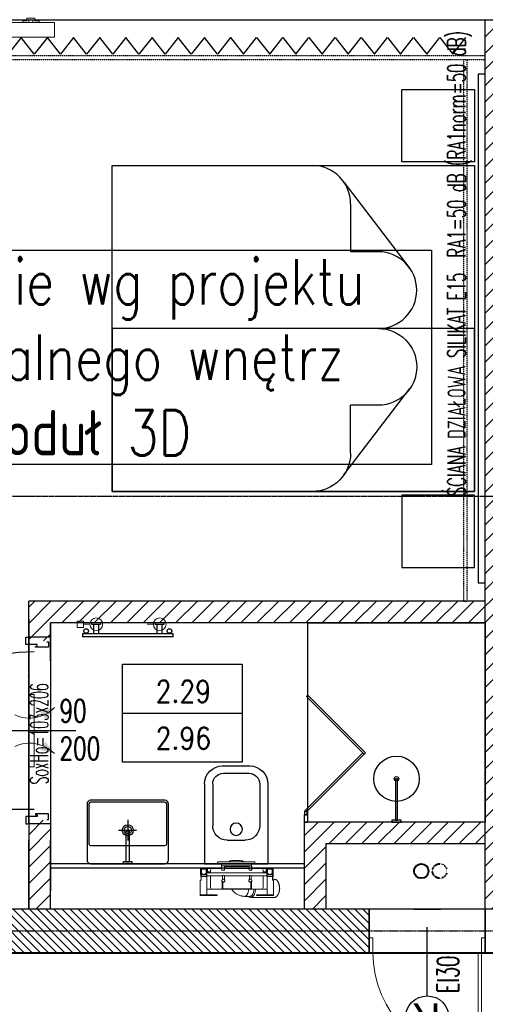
# Model space of a CAD drawing. Header units: millimetres. Extents: x 69081 to 158617, y -37521 to -9534.
# Tile 146 of 256: x 113215 to 113472, y -20404 to -19861. Entities that reach past the tile are written whole.
import ezdxf
from ezdxf.enums import TextEntityAlignment as Align

# ---------------------------------------------------------------- set-up
doc = ezdxf.new("R2010")
doc.units = ezdxf.units.MM
for name, pattern in [('DASHED', [0.75, 0.5, -0.25]), ('DO', [0.8, 0.6, -0.1, 0, -0.1]), ('DP', [0.5, 0.3, -0.2]), ('KRESKOWA-SREDNIA', [0.2, 0.12, -0.08]), ('MP', [0.25, 0.15, -0.1])]:
    doc.linetypes.add(name, pattern=pattern)
for name, color, linetype in [('0_oświetlenie', 7, 'Continuous'), ('_A-opisy', 51, 'Continuous'), ('A-----SZ', 8, 'Continuous'), ('A-ARM', 8, 'Continuous'), ('A-MEB', 8, 'Continuous'), ('A-OKN', 3, 'Continuous'), ('A-OSI', 8, 'DO'), ('A-SCI', 7, 'Continuous'), ('A_GSA_GK', 2, 'Continuous'), ('AM DRZIW WEWN', 1, 'Continuous'), ('BA_ARM', 8, 'Continuous'), ('BA_drz', 7, 'Continuous'), ('BA_lpm', 1, 'MP'), ('BA_wig', 3, 'Continuous'), ('F-BIL', 1, 'Continuous'), ('F-BIL-OP', 3, 'Continuous'), ('F-BIL-TA', 1, 'Continuous'), ('JS_p.poż.', 240, 'Continuous'), ('JS_PODCIĄGI', 1, 'DP'), ('porta', 8, 'Continuous'), ('R-----OP', 1, 'Continuous'), ('R-----WY', 1, 'Continuous')]:
    doc.layers.add(name, color=color, linetype=linetype)
for name, color, linetype, lineweight in [('_A-stolarka', 72, 'Continuous', 9), ('_A-ściany', 141, 'Continuous', 35), ('A-DRZ-SY', 7, 'Continuous', 25), ('DRZWI', 3, 'Continuous', 20), ('IS_Grzejnik', 15, 'Continuous', 5), ('IS_Pion1', 7, 'Continuous', 5), ('IS_Zawór1', 15, 'Continuous', 5), ('SB_OTWORY DRZWI', 1, 'Continuous', 9)]:
    doc.layers.add(name, color=color, linetype=linetype, lineweight=lineweight)
doc.layers.add('IS_Działka (powrotna)', color=5, linetype='DASHED', lineweight=40, true_color=0x0000ff)
doc.layers.get('R-----WY').off()
doc.styles.add('Opisowy', font='arial.ttf')
doc.styles.add('ROMANS', font='romans.shx', dxfattribs={"height": 1})
doc.styles.add('SIMPLEX', font='simplex', dxfattribs={"width": 0.85})
doc.styles.add('WYM--ROMANSSHX-08', font='ROMANS.SHX', dxfattribs={"width": 0.8})

# ---------------------------------------------------------------- blocks, each defined once
blk = doc.blocks.new('A$C19277BFE')
at = {"layer": 'A-MEB', "linetype": 'Continuous'}
for p, q in [((53.01, 90), (200, 90)), ((200, 90), (200, 0)), ((72.04, 9.16), (35.57, 56.81)), ((200, 0), (89.48, 0))]:
    blk.add_line(p, q, dxfattribs=at)
at = {"layer": 'A-MEB'}
for p in [(53.01, 47.65), (68.3, 21.18)]:
    blk.add_line(p, (68.3, 47.65), dxfattribs=at)
at = {"layer": 'A-MEB', "linetype": 'Continuous'}
blk.add_lwpolyline([(94.24, 0), (0, 0), (0, 90), (56.12, 90)], dxfattribs=at)
for centre, start in [((53.01, 68.82), 90), ((89.48, 21.18), 180)]:
    blk.add_arc(centre, 21.18, start, 270, dxfattribs=at)
blk = doc.blocks.new('stelaż kibel')
at = {"layer": 'BA_ARM', "lineweight": 0}
for p, q in [((-22.85, 19.54), (-23.06, 19.23)), ((-8.04, 20.61), (-21.23, 20.61)), ((-20.64, 19.5), (-20.64, 19.1)), ((-20.64, 19.5), (-11.14, 19.5)), ((-20.64, 19.1), (-11.14, 19.1)), ((-20.49, 11.1), (-20.49, 19.1)), ((-16.99, 9.1), (-16.99, 19.1)), ((-11.14, 19.5), (-11.14, 19.1)), ((-4.56, 20.01), (-7.53, 20.01)), ((10.46, 19.5), (10.46, 19.1)), ((10.46, 19.5), (19.96, 19.5)), ((10.46, 19.1), (19.96, 19.1)), ((16.31, 9.1), (16.31, 19.1)), ((19.81, 11.1), (19.81, 19.1)), ((19.96, 19.5), (19.96, 19.1)), ((-23.06, 12), (-22.85, 11.68)), ((-20.09, 11.1), (-20.49, 11.1)), ((-20.09, 9.1), (-20.09, 11.1)), ((-16.99, 16.1), (-15.84, 16.1)), ((-13.84, 16.1), (-15.84, 16.1)), ((-14.84, 8.6), (-14.84, 15.1)), ((-13.84, 16.1), (-7.94, 16.1)), ((-8.44, 15.6), (-8.44, 11.9)), ((-8.44, 11.9), (-8.41, 11.9)), ((-8.27, 11.9), (-8.14, 11.9)), ((-8.14, 12.11), (-8.14, 15.8)), ((-8.14, 15.8), (7.46, 15.8)), ((-8.14, 11.9), (-8.14, 11.99)), ((7.26, 16.1), (-7.94, 16.1)), ((7.26, 16.1), (13.16, 16.1)), ((7.46, 15.8), (7.46, 12.11)), ((7.46, 11.99), (7.46, 11.9)), ((7.46, 11.9), (7.59, 11.9)), ((7.73, 11.9), (7.76, 11.9)), ((7.76, 11.9), (7.76, 15.6)), ((15.16, 16.1), (13.16, 16.1)), ((14.16, 15.1), (14.16, 8.6)), ((15.16, 16.1), (16.31, 16.1)), ((19.41, 11.1), (19.81, 11.1)), ((19.41, 9.1), (19.41, 11.1)), ((-21.23, 10.61), (-20.09, 10.61)), ((-20.09, 9.35), (-20.37, 9.35)), ((-20.37, 9.35), (-20.37, 4.55)), ((-20.34, 8.1), (-20.34, 4.6)), ((-16.84, 8.1), (-20.34, 8.1)), ((-16.99, 7.95), (-20.19, 7.95)), ((-20.19, 7.95), (-20.19, 4.75)), ((-20.09, 9.1), (-16.99, 9.1)), ((-20.09, 9.1), (-20.09, 8.1)), ((-19.04, 7.8), (-20.04, 7.8)), ((-20.04, 7.8), (-20.04, 4.8)), ((-19.84, 5), (-19.84, 7.6)), ((-19.84, 7.6), (-19.04, 7.6)), ((-19.04, 7.6), (-19.04, 7.8)), ((-17.04, 7.8), (-18.04, 7.8)), ((-18.04, 7.8), (-18.04, 7.6)), ((-18.04, 7.6), (-17.24, 7.6)), ((-17.24, 7.6), (-17.24, 5)), ((-17.09, 9.1), (-17.09, 8.1)), ((-17.04, 4.8), (-17.04, 7.8)), ((-16.99, 4.75), (-16.99, 7.95)), ((-16.84, 8.6), (-16.84, 8.1)), ((-8.24, 8.6), (-16.84, 8.6)), ((-16.84, 4.6), (-16.84, 8.1)), ((16.16, 7), (-16.84, 7)), ((-14.84, 6.4), (-16.84, 6.4)), ((-16.54, 6.4), (-16.54, 4.6)), ((-14.84, 5.6), (-14.84, 7)), ((-7.14, 5.5), (-8.64, 5.5)), ((-8.64, 5.5), (-8.64, 4.6)), ((-8.37, 5.5), (-8.37, 2.47)), ((-8.24, 10.29), (-8.24, 8.5)), ((-8.24, 8.5), (-7.24, 8.5)), ((-7.24, 8.5), (-7.24, 10.29)), ((6.56, 8.6), (-7.24, 8.6)), ((-7.14, 4.6), (-7.14, 5.5)), ((7.96, 5.5), (6.46, 5.5)), ((6.46, 4.6), (6.46, 5.5)), ((6.56, 8.5), (6.56, 10.29)), ((7.56, 8.5), (6.56, 8.5)), ((7.56, 10.29), (7.56, 8.5)), ((16.16, 8.6), (7.56, 8.6)), ((7.96, 5.5), (7.96, 4.6)), ((14.16, 7), (14.16, 5.6)), ((16.16, 6.4), (14.16, 6.4)), ((15.86, 4.6), (15.86, 6.4)), ((16.16, 8.6), (16.16, 8.1)), ((16.16, 8.1), (16.16, 4.6)), ((19.66, 8.1), (16.16, 8.1)), ((19.41, 9.1), (16.31, 9.1)), ((16.31, 7.95), (16.31, 4.75)), ((19.51, 7.95), (16.31, 7.95)), ((17.36, 7.8), (16.36, 7.8)), ((16.36, 7.8), (16.36, 4.8)), ((16.41, 9.1), (16.41, 8.1)), ((16.56, 5), (16.56, 7.6)), ((16.56, 7.6), (17.36, 7.6)), ((17.36, 7.6), (17.36, 7.8)), ((18.36, 7.8), (18.36, 7.6)), ((19.36, 7.8), (18.36, 7.8)), ((18.36, 7.6), (19.16, 7.6)), ((19.16, 7.6), (19.16, 5)), ((19.36, 4.8), (19.36, 7.8)), ((19.56, 9.4), (19.41, 9.4)), ((19.41, 9.1), (19.41, 8.1)), ((19.66, 8.15), (19.41, 8.4)), ((19.41, 8.4), (19.41, 8.1)), ((19.51, 4.75), (19.51, 7.95)), ((19.56, 8.25), (19.56, 9.4)), ((19.66, 8.1), (19.66, 8.15)), ((19.66, 4.6), (19.66, 8.1)), ((-20.37, 4.55), (-10.87, 4.55)), ((-20.34, 4.6), (-16.84, 4.6)), ((-20.19, 4.75), (-16.99, 4.75)), ((-20.04, 4.8), (-17.04, 4.8)), ((-17.24, 5), (-19.84, 5)), ((-16.54, 4.6), (-16.84, 4.6)), ((-13.84, 4.6), (-16.54, 4.6)), ((-8.64, 4.6), (-13.84, 4.6)), ((-10.87, 4.55), (-10.87, 4.6)), ((-10.29, 2), (-10.29, 1.2)), ((-10.25, 2), (-10.29, 2)), ((-10.25, 2), (-9.45, 2)), ((-10.05, 1), (-10.09, 1)), ((-9.45, 1), (-10.05, 1)), ((9.45, 2), (-9.45, 2)), ((9.45, 1), (-9.45, 1)), ((-8.64, 4.6), (-8.37, 4.6)), ((-8.64, 3.6), (-8.64, 4.6)), ((-8.37, 3.6), (-8.64, 3.6)), ((-8.37, 2.47), (-8.32, 2.42)), ((-8.37, 2.47), (-8.32, 2.47)), ((-8.34, 2.43), (-8.34, 2)), ((-8.31, 3.1), (-8.32, 3.1)), ((-8.31, 3.1), (-8.01, 3.1)), ((8.01, 3.1), (-8.01, 3.1)), ((-7.14, 3.6), (-7.14, 4.6)), ((6.46, 4.6), (-7.14, 4.6)), ((6.46, 3.6), (-7.14, 3.6)), ((-6.37, 3.1), (-6.37, 3.6)), ((-4.77, 3.6), (-4.77, 3.3)), ((-4.77, 3.3), (-4.77, 3.1)), ((-4.77, 3.3), (4.83, 3.3)), ((-4.77, 3.3), (4.83, 3.3)), ((-2.14, 0.3), (-2.21, 0.3)), ((-2.11, 0.3), (-2.14, 0.3)), ((2.18, 0.3), (-2.11, 0.3)), ((2.2, 0.3), (2.18, 0.3)), ((2.27, 0.3), (2.2, 0.3)), ((4.83, 3.3), (4.83, 3.6)), ((4.83, 3.1), (4.83, 3.3)), ((6.21, 3.6), (6.21, 3.1)), ((6.46, 3.6), (6.46, 4.6)), ((13.16, 4.6), (7.96, 4.6)), ((8.01, 3.1), (8.14, 3.1)), ((8.14, 3.1), (8.14, 2)), ((8.14, 3.1), (8.19, 3.1)), ((8.19, 3.1), (8.19, 2)), ((8.19, 2.35), (8.21, 2.37)), ((8.19, 2.37), (8.21, 2.37)), ((8.21, 2.37), (8.21, 4.6)), ((9.45, 2), (10.25, 2)), ((10.05, 1), (9.45, 1)), ((10.25, 2), (10.25, 1.2)), ((15.86, 4.6), (13.16, 4.6)), ((16.16, 4.6), (15.86, 4.6)), ((16.16, 4.6), (19.66, 4.6)), ((16.31, 4.75), (19.51, 4.75)), ((16.36, 4.8), (19.36, 4.8)), ((19.16, 5), (16.56, 5))]:
    blk.add_line(p, q, dxfattribs=at)
at = {"layer": 'BA_ARM', "lineweight": 0, "flags": 128}
for points in [[(-23.06, 12), (-23.12, 12.09), (-23.28, 12.36), (-23.42, 12.66), (-23.55, 12.97), (-23.66, 13.31), (-23.76, 13.67), (-23.84, 14.04), (-23.9, 14.42), (-23.95, 14.81), (-23.98, 15.21), (-23.99, 15.61), (-23.98, 16.01), (-23.95, 16.41), (-23.9, 16.8), (-23.84, 17.19), (-23.76, 17.56), (-23.66, 17.91), (-23.55, 18.25), (-23.42, 18.57), (-23.28, 18.87), (-23.12, 19.14), (-23.06, 19.23)], [(-21.23, 20.61), (-21.45, 20.59), (-21.67, 20.54), (-21.88, 20.46), (-22.09, 20.33), (-22.3, 20.18), (-22.5, 19.99), (-22.68, 19.78), (-22.86, 19.53), (-23.03, 19.26), (-23.18, 18.96), (-23.32, 18.64), (-23.45, 18.29), (-23.56, 17.93), (-23.65, 17.55), (-23.73, 17.16), (-23.79, 16.75), (-23.83, 16.34), (-23.85, 15.93), (-23.86, 15.51), (-23.84, 15.09), (-23.81, 14.68), (-23.76, 14.27), (-23.69, 13.87), (-23.61, 13.48), (-23.51, 13.11), (-23.39, 12.76), (-23.25, 12.43), (-23.11, 12.11), (-22.95, 11.83), (-22.77, 11.57), (-22.59, 11.34), (-22.4, 11.13), (-22.2, 10.96), (-21.99, 10.83), (-21.78, 10.72), (-21.56, 10.65), (-21.34, 10.62), (-21.23, 10.61)], [(-10.66, 16.1), (-10.64, 16.34), (-10.6, 16.75), (-10.54, 17.16), (-10.47, 17.55), (-10.37, 17.93), (-10.26, 18.29), (-10.14, 18.64), (-10, 18.96), (-9.84, 19.26), (-9.68, 19.53), (-9.5, 19.78), (-9.31, 19.99), (-9.11, 20.18), (-8.91, 20.33), (-8.7, 20.46), (-8.48, 20.54), (-8.26, 20.59), (-8.04, 20.61)], [(-9.83, 16.1), (-9.81, 16.4), (-9.76, 16.78), (-9.7, 17.16), (-9.62, 17.52), (-9.52, 17.87), (-9.41, 18.2), (-9.28, 18.51), (-9.13, 18.79), (-8.98, 19.05), (-8.81, 19.28), (-8.63, 19.49), (-8.44, 19.66), (-8.25, 19.8), (-8.05, 19.9), (-7.84, 19.97), (-7.64, 20.01), (-7.53, 20.01)], [(-6.86, 16.1), (-6.83, 16.4), (-6.79, 16.78), (-6.72, 17.16), (-6.64, 17.52), (-6.54, 17.87), (-6.43, 18.2), (-6.3, 18.51), (-6.16, 18.79), (-6, 19.05), (-5.83, 19.28), (-5.65, 19.49), (-5.47, 19.66), (-5.27, 19.8), (-5.07, 19.9), (-4.87, 19.97), (-4.66, 20.01), (-4.55, 20.01)], [(2.46, 16.1), (2.18, 16.51), (1.84, 16.94), (1.54, 17.29), (1.26, 17.57), (0.8, 17.99), (0.27, 18.42), (-0.36, 18.83), (-1.08, 19.22), (-1.57, 19.43), (-2.05, 19.61), (-2.47, 19.73), (-2.64, 19.78), (-2.84, 19.82), (-3.14, 19.88), (-3.54, 19.95), (-4.04, 20), (-4.55, 20.01)], [(2.2, 0.3), (2.23, 0.3), (2.25, 0.3)]]:
    blk.add_lwpolyline(points, dxfattribs=at)
at = {"layer": 'BA_ARM', "lineweight": 0}
for centre, radius, start, end in [((-8.13, 18.84), 1.78, 41.3776, 87.2916), ((-13.84, 15.1), 1, 90, 180), ((-7.74, 11.3), 0.9, 138.1897, 242.734), ((-7.74, 11.3), 0.8, 131.4096, 120), ((-7.94, 15.6), 0.5, 90, 180), ((-7.74, 11.3), 0.9, 297.266, 116.3878), ((7.06, 11.3), 0.9, 63.6122, 242.734), ((7.06, 11.3), 0.8, 60, 48.5904), ((7.26, 15.6), 0.5, 0, 90), ((7.06, 11.3), 0.9, 297.266, 41.8103), ((13.16, 15.1), 1, 0, 90), ((-13.84, 5.6), 1, 180, 270), ((-7.94, 10.29), 0.3, 135.0482, 180), ((-7.54, 10.29), 0.3, 0, 44.9518), ((6.86, 10.29), 0.3, 135.0482, 180), ((7.26, 10.29), 0.3, 0, 44.9518), ((13.16, 5.6), 1, 270, 0), ((-10.09, 1.2), 0.2, 179.9998, 269.9999), ((-2.21, 4.3), 4, 235.5885, 270), ((-2.17, 3.71), 3.41, 232.6467, 270.5225), ((-2.15, 3.69), 3.39, 232.5127, 270.557), ((2.21, 3.71), 3.41, 269.4571, 307.3947), ((2.27, 4.3), 4, 270, 270.6505), ((2.27, 4.3), 4, 273.5283, 304.4115), ((2.45, 3.34), 2.99, 281.7106, 308.4469), ((10.05, 1.2), 0.2, 269.9998, 0.0006)]:
    blk.add_arc(centre, radius, start, end, dxfattribs=at)
blk = doc.blocks.new('wc')
at = {"layer": 'A-MEB', "ltscale": 50}
for p, q in [((720768.2, -74493.99), (720812.2, -74493.99)), ((720812.2, -74493.99), (720812.2, -74528.99)), ((720768.2, -74498.49), (720791.2, -74498.49)), ((720758.2, -74503.99), (720758.2, -74518.99)), ((720762.2, -74504.49), (720762.2, -74518.49)), ((720799.2, -74506.49), (720799.2, -74516.49)), ((720768.2, -74524.49), (720791.2, -74524.49)), ((720768.2, -74528.99), (720812.2, -74528.99))]:
    blk.add_line(p, q, dxfattribs=at)
blk.add_circle((720793.17, -74511.49), 3.43, dxfattribs=at)
for centre, radius, start, end in [((720768.2, -74503.99), 10, 90, 180), ((720768.2, -74504.49), 6, 90, 180), ((720791.2, -74506.49), 8, 0, 90), ((720768.2, -74518.99), 10, 180, 270), ((720768.2, -74518.49), 6, 180, 270), ((720791.2, -74516.49), 8, 270, 360)]:
    blk.add_arc(centre, radius, start, end, dxfattribs=at)
blk = doc.blocks.new('A$C231E5E2F')
blk.add_blockref('wc', (-720758.2, 74528.99))
blk = doc.blocks.new('grzejnik drabinka')
at = {"layer": 'BA_ARM'}
for p, q in [((0, -0.8), (0, 0)), ((5, 0), (5, -0.8)), ((35, 0), (35, -0.8)), ((40, 0), (40, -0.8)), ((1, -5.8), (1, -0.8)), ((4, -0.8), (4, -5.8)), ((36, -5.8), (36, -0.8)), ((39, -0.8), (39, -5.8)), ((45, -5.8), (-5, -5.8)), ((-5, -7.8), (45, -7.8))]:
    blk.add_line(p, q, dxfattribs=at)
for points in [[(0, 0), (0, 0), (0.06, 0), (0.31, 0), (0.71, 0), (1.24, 0), (1.85, 0), (2.5, 0), (3.15, 0), (3.76, 0), (4.29, 0), (4.69, 0), (4.94, 0), (5, 0), (5, 0)], [(35, 0), (35, 0), (35.06, 0), (35.31, 0), (35.71, 0), (36.24, 0), (36.85, 0), (37.5, 0), (38.15, 0), (38.76, 0), (39.29, 0), (39.69, 0), (39.94, 0), (40, 0), (40, 0)], [(-1.75, -4.55), (-1.75, -4.44), (-1.78, -4.22), (-1.9, -3.92), (-2.11, -3.66), (-2.37, -3.46), (-2.67, -3.33), (-3, -3.29), (-3.33, -3.33), (-3.63, -3.46), (-3.89, -3.66), (-4.1, -3.92), (-4.22, -4.22), (-4.25, -4.44), (-4.25, -4.55)], [(-4.25, -4.55), (-4.25, -4.66), (-4.22, -4.88), (-4.1, -5.18), (-3.89, -5.44), (-3.63, -5.64), (-3.33, -5.77), (-3, -5.81), (-2.67, -5.77), (-2.37, -5.64), (-2.11, -5.44), (-1.9, -5.18), (-1.78, -4.88), (-1.75, -4.66), (-1.75, -4.55)], [(5, -0.8), (5, -0.8), (4.94, -0.8), (4.69, -0.8), (4.29, -0.8), (3.76, -0.8), (3.15, -0.8), (2.5, -0.8), (1.85, -0.8), (1.24, -0.8), (0.71, -0.8), (0.31, -0.8), (0.06, -0.8), (0, -0.8), (0, -0.8)], [(40, -0.8), (40, -0.8), (39.94, -0.8), (39.69, -0.8), (39.29, -0.8), (38.76, -0.8), (38.15, -0.8), (37.5, -0.8), (36.85, -0.8), (36.24, -0.8), (35.71, -0.8), (35.31, -0.8), (35.06, -0.8), (35, -0.8), (35, -0.8)], [(44.25, -4.55), (44.25, -4.44), (44.22, -4.22), (44.1, -3.92), (43.89, -3.66), (43.63, -3.46), (43.33, -3.33), (43, -3.29), (42.67, -3.33), (42.37, -3.46), (42.11, -3.66), (41.9, -3.92), (41.78, -4.22), (41.75, -4.44), (41.75, -4.55)], [(41.75, -4.55), (41.75, -4.66), (41.78, -4.88), (41.9, -5.18), (42.11, -5.44), (42.37, -5.64), (42.67, -5.77), (43, -5.81), (43.33, -5.77), (43.63, -5.64), (43.89, -5.44), (44.1, -5.18), (44.22, -4.88), (44.25, -4.66), (44.25, -4.55)], [(-5, -5.8), (-5, -5.8), (-5, -5.8), (-5, -5.8)], [(-5, -5.8), (-5, -5.8), (-5, -5.8), (-5, -5.8)], [(-5, -5.8), (-5, -5.8), (-5, -5.8), (-5, -5.8)], [(-5, -5.8), (-5, -5.8), (-5, -5.8), (-5, -5.8)], [(-5, -5.8), (-5, -5.8), (-5, -5.8), (-5, -5.8)], [(-5, -5.8), (-5, -5.8), (-5, -5.8), (-5, -5.8)], [(-5, -5.8), (-5, -5.8), (-5, -5.8), (-5, -5.8)], [(-5, -5.8), (-5, -5.8), (-5, -5.8), (-5, -5.8)], [(-5, -5.8), (-5, -5.8), (-5, -5.8), (-5, -5.8)], [(-5, -7.8), (-5, -7.8), (-5, -7.78), (-5, -7.68), (-5, -7.52), (-5, -7.31), (-5, -7.06), (-5, -6.8), (-5, -6.54), (-5, -6.29), (-5, -6.08), (-5, -5.92), (-5, -5.82), (-5, -5.8), (-5, -5.8)], [(-5, -5.8), (-5, -5.8), (-5, -5.8), (-5, -5.8)], [(-5, -5.8), (-5, -5.8), (-5, -5.8), (-5, -5.8)], [(-5, -5.8), (-5, -5.8), (-5, -5.8), (-5, -5.8)], [(-5, -5.8), (-5, -5.8), (-5, -5.8), (-5, -5.8)], [(-5, -5.8), (-5, -5.8), (-5, -5.8), (-5, -5.8)], [(-5, -5.8), (-5, -5.8), (-5, -5.8), (-5, -5.8)], [(-5, -5.8), (-5, -5.8), (-5, -5.8), (-5, -5.8)], [(-5, -5.8), (-5, -5.8), (-5, -5.8), (-5, -5.8)], [(-5, -5.8), (-5, -5.8), (-5, -5.8), (-5, -5.8)], [(-5, -5.8), (-5, -5.8), (-5, -5.8), (-5, -5.8)], [(-5, -5.8), (-5, -5.8), (-5, -5.8), (-5, -5.8)], [(-5, -5.8), (-5, -5.8), (-5, -5.8), (-5, -5.8)], [(-5, -5.8), (-5, -5.8), (-5, -5.8), (-5, -5.8)], [(-5, -5.8), (-5, -5.8), (-5, -5.8), (-5, -5.8)], [(-5, -5.8), (-5, -5.8), (-5, -5.8), (-5, -5.8)], [(-5, -5.8), (-5, -5.8), (-5, -5.8), (-5, -5.8)], [(-5, -5.8), (-5, -5.8), (-5, -5.8), (-5, -5.8)], [(-5, -5.8), (-5, -5.8), (-5, -5.8), (-5, -5.8)], [(-5, -5.8), (-5, -5.8), (-5, -5.8), (-5, -5.8)], [(-5, -7.8), (-5, -7.8), (-5, -7.8), (-5, -7.8)], [(-5, -7.8), (-5, -7.8), (-5, -7.8), (-5, -7.8)], [(-5, -7.8), (-5, -7.8), (-5, -7.8), (-5, -7.8)], [(-5, -7.8), (-5, -7.8), (-5, -7.8), (-5, -7.8)], [(-5, -7.8), (-5, -7.8), (-5, -7.8), (-5, -7.8)], [(-5, -7.8), (-5, -7.8), (-5, -7.8), (-5, -7.8)], [(-5, -7.8), (-5, -7.8), (-5, -7.8), (-5, -7.8)], [(-5, -7.8), (-5, -7.8), (-5, -7.8), (-5, -7.8)], [(-5, -7.8), (-5, -7.8), (-5, -7.8), (-5, -7.8)], [(-5, -7.8), (-5, -7.8), (-5, -7.8), (-5, -7.8)], [(-5, -7.8), (-5, -7.8), (-5, -7.8), (-5, -7.8)], [(-5, -7.8), (-5, -7.8), (-5, -7.8), (-5, -7.8)], [(-5, -7.8), (-5, -7.8), (-5, -7.8), (-5, -7.8)], [(-5, -7.8), (-5, -7.8), (-5, -7.8), (-5, -7.8)], [(-5, -7.8), (-5, -7.8), (-5, -7.8), (-5, -7.8)], [(-5, -7.8), (-5, -7.8), (-5, -7.8), (-5, -7.8)], [(-5, -7.8), (-5, -7.8), (-5, -7.8), (-5, -7.8)], [(-5, -7.8), (-5, -7.8), (-5, -7.8), (-5, -7.8)], [(-5, -7.8), (-5, -7.8), (-5, -7.8), (-5, -7.8)], [(-5, -7.8), (-5, -7.8), (-5, -7.8), (-5, -7.8)], [(-5, -7.8), (-5, -7.8), (-5, -7.8), (-5, -7.8)], [(-5, -7.8), (-5, -7.8), (-5, -7.8), (-5, -7.8)], [(-5, -7.8), (-5, -7.8), (-5, -7.8), (-5, -7.8)], [(-5, -7.8), (-5, -7.8), (-5, -7.8), (-5, -7.8)], [(-5, -7.8), (-5, -7.8), (-5, -7.8), (-5, -7.8)], [(-5, -7.8), (-5, -7.8), (-5, -7.8), (-5, -7.8)], [(-5, -7.8), (-5, -7.8), (-5, -7.8), (-5, -7.8)], [(-5, -7.8), (-5, -7.8), (-5, -7.8), (-5, -7.8)], [(45, -5.8), (45, -5.8), (45, -5.8), (45, -5.8)], [(45, -5.8), (45, -5.8), (45, -5.8), (45, -5.8)], [(45, -5.8), (45, -5.8), (45, -5.8), (45, -5.8)], [(45, -5.8), (45, -5.8), (45, -5.8), (45, -5.8)], [(45, -5.8), (45, -5.8), (45, -5.8), (45, -5.8)], [(45, -5.8), (45, -5.8), (45, -5.8), (45, -5.8)], [(45, -5.8), (45, -5.8), (45, -5.8), (45, -5.8)], [(45, -5.8), (45, -5.8), (45, -5.8), (45, -5.8)], [(45, -5.8), (45, -5.8), (45, -5.8), (45, -5.8)], [(45, -5.8), (45, -5.8), (45, -5.82), (45, -5.92), (45, -6.08), (45, -6.29), (45, -6.54), (45, -6.8), (45, -7.06), (45, -7.31), (45, -7.52), (45, -7.68), (45, -7.78), (45, -7.8), (45, -7.8)], [(45, -5.8), (45, -5.8), (45, -5.8), (45, -5.8)], [(45, -5.8), (45, -5.8), (45, -5.8), (45, -5.8)], [(45, -5.8), (45, -5.8), (45, -5.8), (45, -5.8)], [(45, -5.8), (45, -5.8), (45, -5.8), (45, -5.8)], [(45, -5.8), (45, -5.8), (45, -5.8), (45, -5.8)], [(45, -5.8), (45, -5.8), (45, -5.8), (45, -5.8)], [(45, -5.8), (45, -5.8), (45, -5.8), (45, -5.8)], [(45, -5.8), (45, -5.8), (45, -5.8), (45, -5.8)], [(45, -5.8), (45, -5.8), (45, -5.8), (45, -5.8)], [(45, -5.8), (45, -5.8), (45, -5.8), (45, -5.8)], [(45, -5.8), (45, -5.8), (45, -5.8), (45, -5.8)], [(45, -5.8), (45, -5.8), (45, -5.8), (45, -5.8)], [(45, -5.8), (45, -5.8), (45, -5.8), (45, -5.8)], [(45, -5.8), (45, -5.8), (45, -5.8), (45, -5.8)], [(45, -5.8), (45, -5.8), (45, -5.8), (45, -5.8)], [(45, -5.8), (45, -5.8), (45, -5.8), (45, -5.8)], [(45, -5.8), (45, -5.8), (45, -5.8), (45, -5.8)], [(45, -5.8), (45, -5.8), (45, -5.8), (45, -5.8)], [(45, -5.8), (45, -5.8), (45, -5.8), (45, -5.8)], [(45, -7.8), (45, -7.8), (45, -7.8), (45, -7.8)], [(45, -7.8), (45, -7.8), (45, -7.8), (45, -7.8)], [(45, -7.8), (45, -7.8), (45, -7.8), (45, -7.8)], [(45, -7.8), (45, -7.8), (45, -7.8), (45, -7.8)], [(45, -7.8), (45, -7.8), (45, -7.8), (45, -7.8)], [(45, -7.8), (45, -7.8), (45, -7.8), (45, -7.8)], [(45, -7.8), (45, -7.8), (45, -7.8), (45, -7.8)], [(45, -7.8), (45, -7.8), (45, -7.8), (45, -7.8)], [(45, -7.8), (45, -7.8), (45, -7.8), (45, -7.8)], [(45, -7.8), (45, -7.8), (45, -7.8), (45, -7.8)], [(45, -7.8), (45, -7.8), (45, -7.8), (45, -7.8)], [(45, -7.8), (45, -7.8), (45, -7.8), (45, -7.8)], [(45, -7.8), (45, -7.8), (45, -7.8), (45, -7.8)], [(45, -7.8), (45, -7.8), (45, -7.8), (45, -7.8)], [(45, -7.8), (45, -7.8), (45, -7.8), (45, -7.8)], [(45, -7.8), (45, -7.8), (45, -7.8), (45, -7.8)], [(45, -7.8), (45, -7.8), (45, -7.8), (45, -7.8)], [(45, -7.8), (45, -7.8), (45, -7.8), (45, -7.8)], [(45, -7.8), (45, -7.8), (45, -7.8), (45, -7.8)], [(45, -7.8), (45, -7.8), (45, -7.8), (45, -7.8)], [(45, -7.8), (45, -7.8), (45, -7.8), (45, -7.8)], [(45, -7.8), (45, -7.8), (45, -7.8), (45, -7.8)], [(45, -7.8), (45, -7.8), (45, -7.8), (45, -7.8)], [(45, -7.8), (45, -7.8), (45, -7.8), (45, -7.8)], [(45, -7.8), (45, -7.8), (45, -7.8), (45, -7.8)], [(45, -7.8), (45, -7.8), (45, -7.8), (45, -7.8)], [(45, -7.8), (45, -7.8), (45, -7.8), (45, -7.8)], [(45, -7.8), (45, -7.8), (45, -7.8), (45, -7.8)]]:
    blk.add_open_spline(points, degree=3, dxfattribs=at)
blk = doc.blocks.new('osie')
at = {"layer": 'A-OSI'}
blk.add_line((17717.4, -43202.43), (20818.3, -43202.43), dxfattribs=at)
blk = doc.blocks.new('KRATKA WENT')
at = {"layer": 'DRZWI'}
for points in [[(-12.72, 11.16, 0, 5.4, 0), (-8.38, 4.78, 5.4, 5.4, 0)], [(12.72, 11.16, 0, 5.4, 0), (8.38, 4.78, 5.4, 5.4, 0)]]:
    blk.add_lwpolyline(points, format="xyseb", dxfattribs=at)
blk.add_lwpolyline([(20, -3), (20, 0), (-20, 0), (-20, -3)], close=True, dxfattribs=at)
for centre, start, end in [((-26.01, -2.55), 334.6838, 45.9092), ((26.01, -2.55), 134.0908, 205.3162)]:
    blk.add_arc(centre, 19.09, start, end, dxfattribs=at)
blk = doc.blocks.new('dr1h901')
at = {"color": 0}
blk.add_line((-0.5, 0), (-0.5, 1.005), dxfattribs=at)
at = {"color": 1}
blk.add_line((0, 0.1689), (0, -0.2655), dxfattribs=at)
blk.add_arc((-0.5, 0), 1, 0, 90, dxfattribs=at)
blk = doc.blocks.new('DYBY-BL5')
at = {"layer": 'F-BIL-TA', "color": 1}
blk.add_line((0, 45), (110, 45), dxfattribs=at)
blk.add_lwpolyline([(0, 0), (0, 90), (110, 90), (110, 0)], close=True, dxfattribs=at)
at = {"layer": 'F-BIL-OP', "style": 'SIMPLEX', "width": 0.85}
blk.add_attdef('NR', text='', height=20, dxfattribs=at).set_placement((56, 55), align=Align.CENTER)
at = {"layer": 'F-BIL-OP', "color": 2, "style": 'SIMPLEX', "width": 0.85, "flags": 1}
for tag, p in [('NAZWA', (119, 55)), ('POSADZKA', (119, 12)), ('GRUPA', (119, -27)), ('RODZAJ', (119, -72))]:
    blk.add_attdef(tag, p, '', height=19, dxfattribs=at)
at = {"layer": 'F-BIL-OP', "color": 2, "style": 'SIMPLEX', "width": 0.85}
blk.add_attdef('POW.', text='', height=20, dxfattribs=at).set_placement((56, 12), align=Align.CENTER)
at = {"layer": 'F-BIL-OP', "color": 2, "style": 'SIMPLEX', "width": 0.85, "flags": 1}
blk.add_attdef('POWH.', text='', height=20, dxfattribs=at).set_placement((56, -27), align=Align.CENTER)
blk = doc.blocks.new('REWIZJE')
at = {"layer": '_A-opisy', "color": 40}
blk.add_line((28149.58, -31193.14), (28149.58, -31231.14), dxfattribs=at)
blk.add_line((28149.58, -31193.14), (28149.58, -31231.14), dxfattribs=at)
blk.add_circle((28149.59, -31181.14), 12, dxfattribs=at)
at = {"layer": '_A-stolarka'}
for p, q in [((28119.58, -31215.14), (28119.58, -31157.14)), ((28119.58, -31157.14), (28121.58, -31157.14)), ((28119.58, -31217.14), (28119.58, -31157.14)), ((28121.58, -31157.14), (28121.58, -31217.14)), ((28117.58, -31217.14), (28119.58, -31217.14)), ((28117.58, -31225.14), (28117.58, -31217.14)), ((28117.58, -31217.14), (28119.58, -31217.14)), ((28119.58, -31217.14), (28119.58, -31215.14)), ((28119.58, -31217.14), (28119.58, -31225.14)), ((28121.58, -31217.14), (28119.58, -31217.14)), ((28179.58, -31217.14), (28179.58, -31217.14)), ((28179.58, -31217.14), (28179.58, -31225.14)), ((28181.58, -31217.14), (28179.58, -31217.14)), ((28181.58, -31225.14), (28181.58, -31217.14)), ((28119.58, -31225.14), (28117.58, -31225.14)), ((28179.58, -31225.14), (28181.58, -31225.14))]:
    blk.add_line(p, q, dxfattribs=at)
blk.add_arc((28119.58, -31217.14), 60, 0, 90, dxfattribs=at)
at = {"layer": '_A-ściany', "linetype": 'Continuous'}
for p, q in [((28117.58, -31217.14), (28117.58, -31241.14)), ((28181.58, -31217.14), (28181.58, -31241.14))]:
    blk.add_line(p, q, dxfattribs=at)
at = {"layer": '_A-ściany', "lineweight": 5}
for p, q in [((28181.58, -31217.14), (28117.58, -31217.14)), ((28181.58, -31241.14), (28117.58, -31241.14))]:
    blk.add_line(p, q, dxfattribs=at)
at = {"layer": 'JS_PODCIĄGI', "color": 4}
for p, q in [((28157.08, -31241.14), (28142.08, -31241.14)), ((28142.08, -31241.14), (28157.08, -31241.14))]:
    blk.add_line(p, q, dxfattribs=at)
at = {"layer": '_A-opisy', "color": 40, "insert": (28121.24, -31172.97), "char_height": 16, "attachment_point": 1, "style": 'Opisowy'}
blk.add_mtext_dynamic_manual_height_columns('\\pxqc;R', width=57.9989, gutter_width=1, heights=[0], dxfattribs=at)
blk = doc.blocks.new('grzejniki pietro 2')
at = {"layer": 'IS_Działka (powrotna)', "ltscale": 0.03}
blk.add_circle((19426.53, -42594.03, 289.1), 4, dxfattribs=at)
at = {"layer": 'IS_Grzejnik', "elevation": 289.1}
blk.add_lwpolyline([(19196.35, -42125.55), (19199.68, -42125.55), (19199.68, -42124.15), (19202.01, -42124.15), (19202.01, -42125.55), (19205.35, -42125.55), (19205.35, -42124.55), (19203.01, -42124.55), (19203.01, -42123.15), (19198.68, -42123.15), (19198.68, -42124.55), (19196.35, -42124.55)], close=True, dxfattribs=at)
at = {"layer": 'IS_Grzejnik', "extrusion": (0, 0, -1), "elevation": -289.1}
blk.add_lwpolyline([(-19161.85, -42125.55), (-19213.85, -42125.55), (-19213.85, -42133.55), (-19161.85, -42133.55)], close=True, dxfattribs=at)
at = {"layer": 'IS_Pion1', "color": 1, "lineweight": 40}
blk.add_circle((19416.34, -42594.03), 4, dxfattribs=at)
at = {"layer": 'IS_Zawór1', "linetype": 'ByBlock', "lineweight": -2, "extrusion": (0, 0, -1), "elevation": -289.1}
blk.add_lwpolyline([(-19229.96, -42456.05), (-19226.46, -42456.05), (-19226.46, -42459.55), (-19229.96, -42459.55)], close=True, dxfattribs=at)
at = {"layer": 'IS_Zawór1', "linetype": 'ByBlock', "lineweight": -2, "extrusion": (-1.44329e-15, -1, 0), "elevation": 42457.8}
blk.add_lwpolyline([(19233.46, 289.1), (19229.96, 289.1)], dxfattribs=at)
at = {"layer": 'IS_Zawór1', "linetype": 'ByBlock', "lineweight": -2, "extrusion": (1.83697e-16, -1, 0), "elevation": 42457.8}
blk.add_lwpolyline([(19268.46, 289.1), (19264.96, 289.1)], dxfattribs=at)
at = {"layer": 'IS_Zawór1', "linetype": 'ByBlock', "lineweight": -2}
for centre in [(19236.96, -42457.8, 289.1), (19271.96, -42457.8, 289.1)]:
    blk.add_circle(centre, 3.5, dxfattribs=at)
blk = doc.blocks.new('A$Cf85abbde')
at = {"layer": 'A-SCI', "color": 4}
for p, q in [((12, 103), (0, 103)), ((12, 0), (0, 0))]:
    blk.add_line(p, q, dxfattribs=at)
at = {"layer": 'JS_PODCIĄGI', "lineweight": -3}
for p, q in [((0, 0), (0, 103)), ((12, 103), (12, 0))]:
    blk.add_line(p, q, dxfattribs=at)
at = {"layer": 'AM DRZIW WEWN', "insert": (0.83, 21.87), "char_height": 10, "width": 61.9698, "attachment_point": 1, "rotation": 90, "style": 'ROMANS'}
blk.add_mtext('{\\W0.5;SoxHo=103x206}', dxfattribs=at)
blk = doc.blocks.new('PRZEKROJE')
at = {"layer": 'R-----OP', "color": 121, "linetype": 'DP'}
blk.add_lwpolyline([(19889.14, -34118.77), (19788.52, -34118.77), (19788.52, -34118.77), (20055.1, -34118.77), (20055.1, -34118.77), (21600.08, -34118.77)], dxfattribs=at)

msp = doc.modelspace()

# ---------------------------------------------------------------- hatches: boundary and pattern name
at = {"layer": 'A-----SZ'}
h = msp.add_hatch(dxfattribs=at)
h.set_pattern_fill('ANSI31', color=256, scale=2)
h.set_pattern_definition([(45, (77432.36, 16085.3974), (-4.49012806, 4.49012806), [])])
h.paths.add_polyline_path([(113612.1415, -19261.5941), (113554.1415, -19261.5941), (113554.1415, -19421.5941), (113566.1415, -19421.5941), (113566.1415, -19273.5941), (113612.1415, -19273.5941)])
h.paths.add_polyline_path([(113821.1415, -19261.5941), (113711.1415, -19261.5941), (113711.1415, -19273.5941), (113821.1415, -19273.5941)])
h.paths.add_polyline_path([(113733.1415, -19421.5941), (113195.1415, -19421.5941), (113195.1415, -19436.5941), (113733.1415, -19436.5941)])
h.paths.add_polyline_path([(113558.6415, -19860.5747), (113546.6415, -19860.5736), (113546.6415, -19940.5941), (113486.6415, -19940.5941), (113486.6415, -19952.5941), (113558.6415, -19952.5941)], flags=17)
h.paths.add_polyline_path([(113821.1415, -20081.5941), (113486.6415, -20081.5941), (113486.6415, -19860.5681), (113471.6415, -19860.5668), (113471.6415, -20351.5941), (113486.6415, -20351.5941), (113486.6415, -20096.5941), (113821.1415, -20096.5941)])
h.paths.add_polyline_path([(113471.6415, -20181.5941), (113219.6415, -20181.5941), (113219.6415, -20203.5941), (113231.6415, -20203.5941), (113231.6415, -20193.5941), (113471.6415, -20193.5941)])
h.paths.add_polyline_path([(113471.6415, -20303.5941), (113371.6415, -20303.5941), (113371.6415, -20351.5941), (113383.6415, -20351.5941), (113383.6415, -20315.5941), (113471.6415, -20315.5941)])
h.paths.add_polyline_path([(113231.6415, -20313.5941), (113231.6415, -20302.5941), (113219.6415, -20302.5941), (113219.6415, -20351.5941), (113231.6415, -20351.5941)])
h.paths.add_polyline_path([(113031.1534, -19860.5269), (113016.1534, -19860.5255), (113016.2519, -20109.5941), (112955.2009, -20109.5941), (112955.2009, -20121.5941), (113016.2566, -20121.5941), (113016.2566, -20256.5941), (113031.3102, -20256.5941)])
h.paths.add_polyline_path([(112856.2009, -20109.5941), (112841.2009, -20109.5941), (112841.2009, -19860.5097), (112826.2009, -19860.5097), (112826.2009, -20120.3598), (112826.2009, -20121.5941), (112856.2009, -20121.5941)])
h.paths.add_polyline_path([(112722.6415, -20121.5941), (112727.2009, -20121.5941), (112727.2009, -20109.5941), (112710.6415, -20109.5941), (112710.6415, -20187.5941), (112612.6415, -20187.5941), (112612.6415, -20156.5941), (112612.6415, -20075.5941), (112600.6415, -20075.5941), (112600.6415, -20087.5941), (112600.6415, -20187.5941), (112410.6415, -20187.5941), (112410.6415, -20199.5941), (112445.6415, -20199.5941), (112445.6415, -20289.5941), (112410.6415, -20289.5941), (112410.6415, -19911.9298), (112395.6415, -19915.3929), (112395.6415, -20360.5941), (112410.6415, -20360.5941), (112410.6415, -20301.5941), (112445.6415, -20301.5941), (112445.6415, -20351.5941), (112457.6415, -20351.5941), (112457.6415, -20199.5941), (112600.6415, -20199.5941), (112600.6415, -20204.5941), (112612.6415, -20204.5941), (112612.6415, -20199.5941), (112722.6415, -20199.5941)])
h.paths.add_polyline_path([(112722.6415, -20298.5941), (112710.6415, -20298.5941), (112710.6415, -20303.5941), (112722.6415, -20303.5941)], flags=17)
h.paths.add_polyline_path([(112612.6415, -20303.5941), (112600.6415, -20303.5941), (112600.6415, -20351.5941), (112612.6415, -20351.5941)], flags=17)
h.paths.add_polyline_path([(112501.6415, -20075.5941), (112410.6415, -20075.5941), (112410.6415, -20087.5941), (112501.6415, -20087.5941)], flags=17)
h.paths.add_polyline_path([(113621.1415, -19860.5941), (113633.1415, -19860.5941), (113633.1415, -19860.5814), (113621.1415, -19860.5803)], flags=17)
h.paths.add_polyline_path([(113761.1415, -19860.5941), (113773.1415, -19860.5941), (113761.1415, -19860.593)], flags=17)
h.paths.add_polyline_path([(113773.1415, -19890.5941), (113773.1415, -19902.5941), (113821.1415, -19902.5941), (113821.1415, -19890.5941)], flags=17)
h.paths.add_polyline_path([(113016.2566, -20256.5941), (113016.2566, -20271.5941), (113016.4304, -20271.5941), (113016.4304, -20351.5941), (113031.3478, -20351.5941), (113031.3102, -20256.5941)])
h.paths.add_polyline_path([(112286.6415, -20375.5941), (112286.6415, -20360.5941), (112230.0579, -20360.5941), (112140.8553, -19974.2149), (112126.2397, -19977.5892), (112218.1264, -20375.5941)])
h.paths.add_polyline_path([(112389.6415, -20360.5941), (112389.6415, -20375.5941), (112445.6415, -20375.5941), (112445.6415, -20360.5941)])
h = msp.add_hatch(dxfattribs=at)
h.set_pattern_fill('ANSI31', color=256, angle=270)
h.set_pattern_definition([(315, (133919.5804, 9300.9974), (2.24506402, 2.24506404), [])])
h.paths.add_polyline_path([(113407.6787, -20351.5849), (113407.6787, -20375.5849), (113179.6415, -20375.5941), (113179.6415, -20351.5941)])

# ---------------------------------------------------------------- linework, layer by layer
msp.add_lwpolyline([(111556.6836, -18844.1938), (111703.244, -18807.7598), (111981.0586, -20011.1069), (112126.2397, -19977.5892), (112217.3915, -20376.0176), (113845.1415, -20376.0176), (113845.1415, -18660.5941), (113996.1415, -18660.5941), (113996.1415, -20536.5941), (111947.4049, -20536.5941), (111556.4636, -18843.6979)])
at = {"layer": 'A-ARM'}
for points in [[(113373.6415, -20303.5941), (113373.6415, -20193.5941), (113471.6415, -20193.5941), (113471.6415, -20303.5941)], [(113275.3304, -20325.5941), (113275.3304, -20308.5941), (113273.3304, -20308.5941), (113273.3304, -20325.5941)], [(113271.8304, -20326.5941), (113276.8304, -20326.5941), (113276.8304, -20325.5941), (113271.8304, -20325.5941)]]:
    msp.add_lwpolyline(points, close=True, dxfattribs=at)
for points in [[(113253.8304, -20326.5941), (113294.8304, -20326.5941, 0.41421356), (113296.8304, -20324.5941), (113296.8304, -20293.5941, 0.41421356), (113294.8304, -20291.5941), (113253.8304, -20291.5941, 0.41421356), (113251.8304, -20293.5941), (113251.8304, -20324.5941, 0.41421356)], [(113253.8304, -20316.5941), (113294.8304, -20316.5941, 0.41421356), (113295.8304, -20315.5941), (113295.8304, -20293.5941, 0.41421356), (113294.8304, -20292.5941), (113253.8304, -20292.5941, 0.41421356), (113252.8304, -20293.5941), (113252.8304, -20315.5941, 0.41421356)]]:
    msp.add_lwpolyline(points, format="xyb", close=True, dxfattribs=at)
msp.add_circle((113422.6415, -20279.6944), 12.5, dxfattribs=at)
at = {"layer": 'A-MEB'}
for p, q in [((113274.3304, -20302.4327), (113274.3304, -20313.8361)), ((113269.2396, -20308.0941), (113279.1804, -20308.0941))]:
    msp.add_line(p, q, dxfattribs=at)
for points in [[(113215.4889, -19870.4118), (113208.2682, -19879.6476), (113201.0474, -19870.4118)], [(113229.9304, -19870.4118), (113222.7097, -19879.6476), (113215.4889, -19870.4118)], [(113244.3719, -19870.4118), (113237.1511, -19879.6476), (113229.9304, -19870.4118)], [(113258.8134, -19870.4118), (113251.5926, -19879.6476), (113244.3719, -19870.4118)], [(113273.2548, -19870.4118), (113266.0341, -19879.6476), (113258.8134, -19870.4118)], [(113287.6963, -19870.4118), (113280.4756, -19879.6476), (113273.2548, -19870.4118)], [(113302.1378, -19870.4118), (113294.9171, -19879.6476), (113287.6963, -19870.4118)], [(113316.5793, -19870.4118), (113309.3585, -19879.6476), (113302.1378, -19870.4118)], [(113331.0208, -19870.4118), (113323.8, -19879.6476), (113316.5793, -19870.4118)], [(113331.0208, -19870.4118), (113338.2415, -19879.6476), (113345.4622, -19870.4118)], [(113345.4622, -19870.4118), (113352.683, -19879.6476), (113359.9037, -19870.4118)], [(113359.9037, -19870.4118), (113367.1244, -19879.6476), (113374.3452, -19870.4118)], [(113374.3452, -19870.4118), (113381.5659, -19879.6476), (113388.7867, -19870.4118)], [(113388.7867, -19870.4118), (113396.0074, -19879.6476), (113403.2281, -19870.4118)], [(113403.2281, -19870.4118), (113410.4489, -19879.6476), (113417.6696, -19870.4118)], [(113417.6696, -19870.4118), (113424.8904, -19879.6476), (113432.1111, -19870.4118)], [(113432.1111, -19870.4118), (113439.3318, -19879.6476), (113446.5526, -19870.4118)], [(113446.5526, -19870.4118), (113453.7733, -19879.6476), (113460.9941, -19870.4118)], [(113425.6415, -19939.0941), (113425.6415, -19899.0941), (113465.6415, -19899.0941), (113465.6415, -19939.0941), (113425.6415, -19939.0941)], [(113425.6415, -20123.0941), (113425.6415, -20163.0941), (113465.6415, -20163.0941), (113465.6415, -20123.0941), (113425.6415, -20123.0941)]]:
    msp.add_lwpolyline(points, dxfattribs=at)
at = {"layer": 'A-MEB', "linetype": 'KRESKOWA-SREDNIA'}
for points in [[(113031.1621, -19882.5941), (113471.6415, -19882.5941), (113471.6415, -19880.5941), (113031.1613, -19880.5941)], [(113459.6415, -19882.5941), (113459.6415, -20181.5941), (113461.6415, -20181.5941), (113461.6415, -19882.5941)]]:
    msp.add_lwpolyline(points, dxfattribs=at)
at = {"layer": 'A-MEB'}
for points in [[(113467.6415, -20171.5941), (113471.6415, -20171.5941), (113471.6415, -19890.5941), (113467.6415, -19890.5941)], [(113465.6415, -19941.0941), (113465.6415, -20121.0941), (113265.6415, -20121.0941), (113265.6415, -19941.0941)], [(113422.1415, -20302.5941), (113423.1415, -20302.5941), (113423.1415, -20279.6944), (113422.1415, -20279.6944)], [(113420.1415, -20303.5941), (113425.1415, -20303.5941), (113425.1415, -20302.5941), (113420.1415, -20302.5941)]]:
    msp.add_lwpolyline(points, close=True, dxfattribs=at)
for centre, radius in [((113422.6415, -20279.6944), 1.2582), ((113274.3304, -20308.0941), 3.0572), ((113274.3304, -20308.0941), 2.0572)]:
    msp.add_circle(centre, radius, dxfattribs=at)
at = {"layer": 'A-OKN'}
for points in [[(113405.5219, -20265.4207), (113373.7021, -20233.6009), (113372.995, -20234.308), (113404.8148, -20266.1278)], [(113372.995, -20297.9477), (113404.8148, -20266.1278), (113404.1077, -20265.4207), (113372.2879, -20297.2405)], [(113373.3915, -20299.5941), (113373.3915, -20297.5941), (113371.8915, -20297.5941), (113371.8915, -20299.5941)], [(113373.6415, -20303.5941), (113373.6415, -20299.5941), (113371.6415, -20299.5941), (113371.6415, -20303.5941)]]:
    msp.add_lwpolyline(points, close=True, dxfattribs=at)
at = {"layer": 'A-SCI', "color": 5}
for p, q in [((113471.6415, -20351.5941), (113471.6415, -19860.5941)), ((113471.6415, -20351.5941), (113471.6415, -19860.5941)), ((113471.6415, -20181.5941), (113219.6415, -20181.5941)), ((113219.6415, -20214.5941), (113219.6415, -20181.5941)), ((113219.6415, -20191.5941), (113219.6415, -20351.5941)), ((113471.6415, -20193.5941), (113231.6415, -20193.5941)), ((113231.6415, -20193.5941), (113231.6415, -20341.5941)), ((113231.6415, -20214.5941), (113231.6415, -20193.5941)), ((113231.6415, -20201.5941), (113219.6415, -20201.5941)), ((113231.6415, -20304.5941), (113219.6415, -20304.5941)), ((113219.6415, -20351.5941), (113219.6415, -20313.5941)), ((113231.6415, -20351.5941), (113231.6415, -20313.5941)), ((113471.6415, -20315.5941), (113383.6415, -20315.5941))]:
    msp.add_line(p, q, dxfattribs=at)
at = {"layer": 'A-SCI', "color": 4}
msp.add_line((113471.6415, -20303.5941), (113471.6415, -20193.5941), dxfattribs=at)
msp.add_line((113471.6415, -20303.5941), (113471.6415, -20193.5941), dxfattribs=at)
for points in [[(113097.6415, -19860.5941), (113845.1415, -19860.5941), (113845.1415, -19803.5941)], [(113821.1415, -20313.5941), (113821.1415, -20351.5941), (113179.6415, -20351.5941), (113179.6415, -20375.5941), (113845.1415, -20375.5941), (113845.1415, -20313.5941)]]:
    msp.add_lwpolyline(points, dxfattribs=at)
at = {"layer": 'A-SCI', "color": 5}
for points in [[(113471.6415, -20303.5941), (113371.6415, -20303.5941), (113371.6415, -20351.5941)], [(113471.6415, -20303.5941), (113371.6415, -20303.5941), (113371.6415, -20351.5941)], [(113471.6415, -20315.5941), (113383.6415, -20315.5941), (113383.6415, -20351.5941)], [(113471.6415, -20315.5941), (113383.6415, -20315.5941), (113383.6415, -20351.5941)]]:
    msp.add_lwpolyline(points, dxfattribs=at)
at = {"layer": 'A_GSA_GK'}
msp.add_line((113371.6415, -20326.5941), (113231.6415, -20326.5941), dxfattribs=at)
msp.add_line((113371.6415, -20326.5941), (113231.6415, -20326.5941), dxfattribs=at)
at = {"layer": 'A_GSA_GK', "color": 8}
msp.add_line((113371.6415, -20329.0941), (113231.6415, -20329.0941), dxfattribs=at)
msp.add_line((113371.6415, -20329.0941), (113231.6415, -20329.0941), dxfattribs=at)
at = {"layer": 'porta'}
for points in [[(113229.6415, -20204.0941), (113230.6415, -20204.0941), (113230.6415, -20207.0941), (113223.3915, -20207.0941), (113223.3915, -20206.5941), (113224.3915, -20206.5941), (113224.3915, -20205.5941), (113218.1415, -20205.5941), (113218.1415, -20201.5941), (113218.1415, -20201.5941), (113219.1415, -20201.5941)], [(113229.6415, -20302.0941), (113230.6415, -20302.0941), (113230.6415, -20299.0941), (113223.3915, -20299.0941), (113223.3915, -20299.5941), (113224.3915, -20299.5941), (113224.3915, -20300.5941), (113218.1415, -20300.5941), (113218.1415, -20304.5941), (113218.1415, -20304.5941), (113219.1415, -20304.5941)]]:
    msp.add_lwpolyline(points, dxfattribs=at)

# ---------------------------------------------------------------- block references
at = {"xscale": -1, "rotation": 89.99999999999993}
msp.add_blockref('A$C231E5E2F', (113351.6798, -20272.594), dxfattribs=at)
at = {"layer": 'A-DRZ-SY', "color": 4, "rotation": 180}
msp.add_blockref('REWIZJE', (141589.2237, -51592.7335), dxfattribs=at)
at = {"layer": 'A-MEB', "extrusion": (0, 0, -1), "xscale": -1, "zscale": -1, "rotation": 180}
msp.add_blockref('A$C19277BFE', (-113465.6415, -19941.0941), dxfattribs=at)
at = {"layer": 'A-MEB', "extrusion": (0, 0, -1), "zscale": -1}
msp.add_blockref('A$C19277BFE', (-113465.6415, -20121.0941), dxfattribs=at)
at = {"layer": 'A-SCI', "color": 4}
msp.add_blockref('osie', (94084.5456, 22838.835), dxfattribs=at)
at = {"layer": 'BA_drz', "xscale": -87, "yscale": -87, "zscale": -87, "rotation": 270}
msp.add_blockref('dr1h901', (113222.6415, -20253.0941), dxfattribs=at)
at = {"layer": 'BA_lpm', "xscale": -1}
msp.add_blockref('grzejnik drabinka', (113294.3304, -20193.5941), dxfattribs=at)
at = {"layer": 'BA_wig', "rotation": 180}
msp.add_blockref('stelaż kibel', (113334.1793, -20324.5941), dxfattribs=at)
at = {"layer": 'F-BIL', "xscale": 0.6, "yscale": 0.6, "zscale": 0.6}
msp.add_blockref('DYBY-BL5', (113271.3967, -20270.494), dxfattribs=at).add_auto_attribs({'NR': '2.29', 'POW.': '2.96'})
at = {"layer": 'IS_Grzejnik'}
msp.add_blockref('grzejniki pietro 2', (94019.9764, 22263.4019, -289.1), dxfattribs=at)
at = {"layer": 'R-----WY'}
msp.add_blockref('PRZEKROJE', (93259.4635, 13995.1786), dxfattribs=at)
at = {"layer": 'R-----WY', "xscale": -1, "rotation": 270}
msp.add_blockref('KRATKA WENT', (113222.6415, -20253.0941), dxfattribs=at)
at = {"layer": 'SB_OTWORY DRZWI'}
msp.add_blockref('A$Cf85abbde', (113219.6415, -20304.5941), dxfattribs=at)

# ---------------------------------------------------------------- texts
at = {"layer": '0_oświetlenie', "linetype": 'Continuous', "insert": (113247.8779, -19992.7714, 2), "char_height": 25, "width": 378.004849, "attachment_point": 2, "style": 'WYM--ROMANSSHX-08', "bg_fill": 16, "box_fill_scale": 1.2, "bg_fill_color": 257, "bg_fill_transparency": 0}
msp.add_mtext('\\Fsimplex.shx|c238;oświetlenie wg projektu powtarzalnego wnętrz \\Pmoduł 3D', dxfattribs=at)
at = {"layer": 'JS_p.poż.', "ltscale": 0.02, "insert": (113445.1336, -20398.0678), "char_height": 12, "width": 260.223155, "attachment_point": 1, "rotation": 90, "style": 'ROMANS'}
msp.add_mtext('{\\W0.6;EI30}', dxfattribs=at)
at = {"layer": 'R-----OP', "insert": (113450.8089, -19866.8367), "char_height": 10, "width": 360.981739, "attachment_point": 3, "rotation": 90, "style": 'ROMANS'}
msp.add_mtext('{\\W0.6;ŚCIANA DZIAŁOWA SILIKAT E15  RA1=50 dB (RA1norm=50 dB)}', dxfattribs=at)
at = {"layer": 'R-----OP', "insert": (113236.6241, -20269.2485), "char_height": 12.5, "width": 342.829506, "attachment_point": 7, "style": 'ROMANS'}
msp.add_mtext('\\pxql;{\\W0.7;90\\P200}', dxfattribs=at)

doc.saveas('drawing.dxf')
